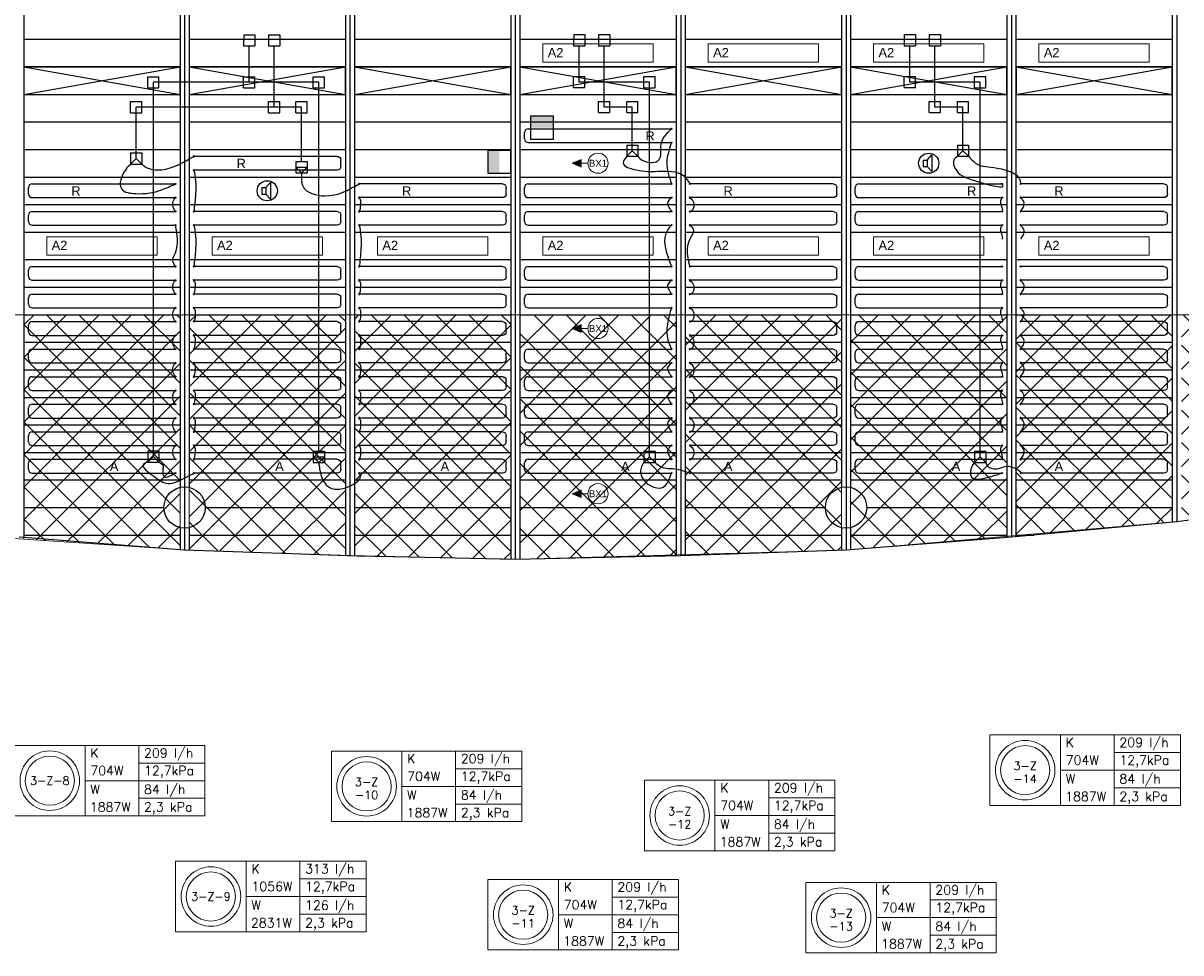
# Model space of a CAD drawing. Extents: x 7383 to 741080, y -570072 to -203000.
# Tile 9 of 32: x 526017 to 538618, y -306649 to -296523. Entities that reach past the tile are written whole.
import ezdxf
from ezdxf.enums import TextEntityAlignment as Align

# ---------------------------------------------------------------- set-up
doc = ezdxf.new("R2010")
doc.units = 0
doc.header["$LTSCALE"] = 25
doc.layers.get('0').update_dxf_attribs({"linetype": 'CONTINUOUS'})
for name, color, linetype in [('000Vermogens2', 7, 'CONTINUOUS'), ('0010CL', 2, 'CONTINUOUS'), ('KP-bandraster', 5, 'CONTINUOUS'), ('KP-koppelingen', 6, 'CONTINUOUS'), ('KP-leidingen(aanvoer)', 5, 'CONTINUOUS'), ('KP-leidingen(retour)', 1, 'CONTINUOUS'), ('KP-Lucht aanvoer', 6, 'CONTINUOUS'), ('KP-Melders', 3, 'CONTINUOUS'), ('KP-Oppervlak', 3, 'CONTINUOUS'), ('KP-panelen', 1, 'CONTINUOUS'), ('KP-registers', 4, 'CONTINUOUS'), ('KP-slangen', 7, 'CONTINUOUS'), ('KP-tekst', 7, 'CONTINUOUS'), ('Thermostaat', 160, 'CONTINUOUS')]:
    doc.layers.add(name, color=color, linetype=linetype)
doc.layers.add('KP-Aluminium', color=8, linetype='CONTINUOUS', lineweight=18)
doc.layers.add('KP-Verlichting', color=2, linetype='CONTINUOUS', lineweight=18)
doc.styles.add('arial', font='ARIAL.TTF')
doc.styles.add('BURO-018', font='ISO96.shx', dxfattribs={"height": 90})
doc.styles.add('VERWOL-1', font='ROMANS.SHX')

# ---------------------------------------------------------------- blocks, each defined once
blk = doc.blocks.new('A$C34BA78FE')
at = {"layer": 'KP-Aluminium', "linetype": 'Continuous'}
h = blk.add_hatch(dxfattribs=at)
h.set_pattern_fill('ANSI37', color=256, scale=2000)
h.set_pattern_definition([(45, (-195930.18, 268705.72), (-176.7767, 176.7767), []), (135, (-195930.18, 268705.72), (-176.7767, -176.7767), [])])
h.paths.add_polyline_path([(21550, -9600), (19850, -9600), (19850, -12045), (21550, -12158)])
h.paths.add_polyline_path([(23350, -9600), (21650, -9600), (21650, -12165), (23350, -12225)])
h.paths.add_polyline_path([(25150, -9600), (23450, -9600), (23450, -12228), (23474, -12229), (25150, -12262)])
h.paths.add_polyline_path([(26950, -9600), (25250, -9600), (25250, -12264), (26950, -12216)])
h.paths.add_polyline_path([(27050, -12213), (28750, -12165), (28750, -9600), (27050, -9600)])
h.paths.add_polyline_path([(28850, -12159), (30550, -12013), (30550, -9600), (28850, -9600)])
h.paths.add_polyline_path([(32350, -9600), (30650, -9600), (30650, -12004), (32350, -11858)])
h.paths.add_polyline_path([(34150, -9600), (32450, -9600), (32450, -11850), (34150, -11607)])
h.paths.add_polyline_path([(35950, -9600), (34250, -9600), (34250, -11592), (35950, -11349), (35950, -11349)])
h.paths.add_polyline_path([(37721, -11008), (37750, -11001), (37750, -9600), (36050, -9600), (36050, -11330)])
h.paths.add_polyline_path([(37850, -9600), (37850, -10980), (39550, -10625), (39550, -9600)])
h.paths.add_polyline_path([(41350, -10168), (41350, -9600), (39650, -9600), (39650, -10602)])
h.paths.add_polyline_path([(43151, -9671), (43151, -9600), (41451, -9600), (41451, -10142)])
h.paths.add_polyline_path([(19750, -9600), (18050, -9600), (18050, -11861), (19741, -12037), (19750, -12038)])
h.paths.add_polyline_path([(17950, -9600), (16250, -9600), (16250, -11619), (17929, -11848), (17950, -11851)])
h.paths.add_polyline_path([(16150, -9600), (14450, -9600), (14450, -11349), (16150, -11605), (16150, -11605)])
h.paths.add_polyline_path([(12650, -9600), (12650, -11007), (14350, -11330), (14350, -9600)])
h.paths.add_polyline_path([(12550, -9600), (10850, -9600), (10850, -10633), (11244, -10733), (12524, -10983), (12550, -10988)])
h.paths.add_polyline_path([(10750, -9600), (9050, -9600), (9050, -10180), (9078, -10188), (10750, -10608)])
h.paths.add_polyline_path([(6991, -9600), (8950, -10152), (8950, -9600)])
for p, q in [((6991, -9600), (43409, -9600)), ((19850, -9600), (19850, -12045)), ((21550, -9600), (21550, -12158)), ((21650, -9600), (21650, -12165)), ((23350, -9600), (23350, -12225)), ((23450, -9600), (23450, -12228)), ((25150, -9600), (25150, -12262)), ((25250, -9600), (25250, -12264)), ((26950, -9600), (26950, -12216)), ((27050, -9600), (27050, -12213)), ((28750, -9600), (28750, -12165)), ((28850, -9600), (28850, -12159)), ((30550, -9600), (30550, -12013)), ((30650, -9600), (30650, -12004)), ((32350, -9600), (32350, -11858)), ((32450, -11850), (28800, -12163)), ((21650, -12165), (19741, -12037)), ((23474, -12229), (21650, -12165)), ((28800, -12163), (25250, -12264)), ((25250, -12264), (23474, -12229))]:
    blk.add_line(p, q, dxfattribs=at)
blk = doc.blocks.new('Register A')
at = {"layer": 'KP-registers', "linetype": 'Continuous'}
for p, q in [((50, 115), (50, 185)), ((90, 225), (1644, 225)), ((90, 75), (1644, 75))]:
    blk.add_line(p, q, dxfattribs=at)
for centre in [(1650, 225), (1650, 75)]:
    blk.add_circle(centre, 6, dxfattribs=at)
for centre, start, end in [((90, 185), 90, 180), ((90, 115), 180, 270)]:
    blk.add_arc(centre, 40, start, end, dxfattribs=at)
blk = doc.blocks.new('SW30485012')
at = {"color": 0, "linetype": 'Continuous'}
for p, q in [((-2.5, 2.5), (-2.5, -2.5)), ((2.5, 2.5), (-2.5, 2.5)), ((2.5, -2.5), (2.5, 2.5)), ((-2.5, -2.5), (2.5, -2.5))]:
    blk.add_line(p, q, dxfattribs=at)
blk.add_solid([(-2.5, 0), (2.5, 0), (-2.5, -2.5), (2.5, -2.5)], dxfattribs=at)
at = {"color": 0, "linetype": 'Continuous', "style": 'BURO-018', "flags": 1}
blk.add_attdef('W_ID', (0, 0), '', height=1.8, dxfattribs=at)

msp = doc.modelspace()

# ---------------------------------------------------------------- hatches: boundary and pattern name
at = {"layer": 'KP-Verlichting', "linetype": 'Continuous'}
h = msp.add_hatch(color=256, dxfattribs=at)
h.paths.add_polyline_path([(531992, -298048.8), (532089.8, -298048.8), (532089.8, -298006.7)])
h.paths.add_polyline_path([(531992, -298048.8), (532089.8, -298090.8), (532089.8, -298048.8)])
h = msp.add_hatch(color=256, dxfattribs=at)
h.paths.add_polyline_path([(531992, -299848.8), (532089.8, -299848.8), (532089.8, -299806.7)])
h.paths.add_polyline_path([(531992, -299848.8), (532089.8, -299890.8), (532089.8, -299848.8)])
h = msp.add_hatch(color=256, dxfattribs=at)
h.paths.add_polyline_path([(531992.2, -301648.8), (532090, -301648.8), (532090, -301606.7)])
h.paths.add_polyline_path([(531992.2, -301648.8), (532090, -301690.8), (532090, -301648.8)])

# ---------------------------------------------------------------- linework, layer by layer
at = {"layer": '000Vermogens2', "linetype": 'Continuous', "lineweight": 0}
for p, q in [((536539.9, -304275.8), (536539.9, -305043.6)), ((536539.9, -304275.8), (538612.8, -304275.8)), ((537307.8, -304275.8), (537307.8, -305043.6)), ((537893.1, -304659.7), (537893.1, -304275.8)), ((538612.8, -304275.8), (538612.8, -305043.6)), ((525922.9, -304390.1), (527995.8, -304390.1)), ((526690.8, -304390.1), (526690.8, -305157.9)), ((527276, -304774), (527276, -304390.1)), ((527995.8, -304390.1), (527995.8, -305157.9)), ((529371.3, -304452.2), (529371.3, -305220.1)), ((529371.3, -304452.2), (531444.2, -304452.2)), ((530139.2, -304452.2), (530139.2, -305220.1)), ((530724.5, -304836.2), (530724.5, -304452.2)), ((531444.2, -304452.2), (531444.2, -305220.1)), ((527276, -304582), (527995.8, -304582)), ((537893.1, -304467.7), (538612.8, -304467.7)), ((530724.5, -304644.2), (531444.2, -304644.2)), ((537307.8, -304659.7), (538612.8, -304659.7)), ((537893.1, -304659.7), (537893.1, -305043.6)), ((526690.8, -304774), (527995.8, -304774)), ((527276, -304774), (527276, -305157.9)), ((530139.2, -304836.2), (531444.2, -304836.2)), ((530724.5, -304836.2), (530724.5, -305220.1)), ((532779.1, -304769.9), (532779.1, -305537.7)), ((532779.1, -304769.9), (534852, -304769.9)), ((533547, -304769.9), (533547, -305537.7)), ((534132.2, -305153.8), (534132.2, -304769.9)), ((534852, -304769.9), (534852, -305537.7)), ((534132.2, -304961.8), (534852, -304961.8)), ((537893.1, -304851.6), (538612.8, -304851.6)), ((527276, -304966), (527995.8, -304966)), ((530724.5, -305028.1), (531444.2, -305028.1)), ((536539.9, -305043.6), (538612.8, -305043.6)), ((525922.9, -305157.9), (527995.8, -305157.9)), ((533547, -305153.8), (534852, -305153.8)), ((534132.2, -305153.8), (534132.2, -305537.7)), ((529371.3, -305220.1), (531444.2, -305220.1)), ((534132.2, -305345.8), (534852, -305345.8)), ((532779.1, -305537.7), (534852, -305537.7)), ((527676.3, -305652.3), (527676.3, -306420.1)), ((527676.3, -305652.3), (529749.2, -305652.3)), ((528444.2, -305652.3), (528444.2, -306420.1)), ((529029.4, -306036.2), (529029.4, -305652.3)), ((529749.2, -305652.3), (529749.2, -306420.1)), ((529029.4, -305844.2), (529749.2, -305844.2)), ((531076, -305850.1), (531076, -306617.9)), ((531076, -305850.1), (533148.8, -305850.1)), ((531843.8, -305850.1), (531843.8, -306617.9)), ((532429.1, -306234), (532429.1, -305850.1)), ((533148.8, -305850.1), (533148.8, -306617.9)), ((534536.8, -305881.6), (534536.8, -306649.4)), ((534536.8, -305881.6), (536609.7, -305881.6)), ((535304.6, -305881.6), (535304.6, -306649.4)), ((535889.9, -306265.5), (535889.9, -305881.6)), ((536609.7, -305881.6), (536609.7, -306649.4)), ((528444.2, -306036.2), (529749.2, -306036.2)), ((529029.4, -306036.2), (529029.4, -306420.1)), ((532429.1, -306042.1), (533148.8, -306042.1)), ((535889.9, -306073.5), (536609.7, -306073.5)), ((529029.4, -306228.2), (529749.2, -306228.2)), ((531843.8, -306234), (533148.8, -306234)), ((532429.1, -306234), (532429.1, -306617.9)), ((535304.6, -306265.5), (536609.7, -306265.5)), ((535889.9, -306265.5), (535889.9, -306649.4)), ((527676.3, -306420.1), (529749.2, -306420.1)), ((532429.1, -306426), (533148.8, -306426)), ((535889.9, -306457.4), (536609.7, -306457.4)), ((531076, -306617.9), (533148.8, -306617.9)), ((534536.8, -306649.4), (536609.7, -306649.4))]:
    msp.add_line(p, q, dxfattribs=at)
for centre, radius in [((526306.8, -304774), 324.2), ((536923.9, -304659.7), 324.2), ((536923.9, -304659.7), 267.6), ((526306.8, -304774), 267.6), ((529755.3, -304836.2), 324.2), ((529755.3, -304836.2), 267.6), ((533163, -305153.8), 324.2), ((533163, -305153.8), 267.6), ((528060.2, -306036.2), 324.2), ((528060.2, -306036.2), 267.6), ((531459.9, -306234), 324.2), ((531459.9, -306234), 267.6), ((534920.7, -306265.5), 324.2), ((534920.7, -306265.5), 267.6)]:
    msp.add_circle(centre, radius, dxfattribs=at)
at = {"layer": '0010CL', "linetype": 'Continuous'}
for p, q in [((527773.9, -289648.8), (527773.9, -302261.9)), ((529573.9, -289648.8), (529573.9, -302325.2)), ((531373.9, -289648.8), (531373.9, -302364)), ((533173.9, -289648.8), (533173.9, -302325.2)), ((536773.9, -289648.8), (536773.9, -302121.2)), ((534973.9, -293248.8), (534973.9, -302261.9)), ((538573.9, -293248.8), (538573.9, -301955.3))]:
    msp.add_line(p, q, dxfattribs=at)
at = {"layer": 'KP-bandraster', "linetype": 'Continuous'}
for p, q in [((526023.9, -289648.8), (526023.9, -302125.1)), ((529523.9, -289648.8), (529523.9, -302323.5)), ((529623.9, -289648.8), (529623.9, -302326.3)), ((531323.9, -289648.8), (531323.9, -302362.9)), ((531423.9, -289648.8), (531423.9, -302362.8)), ((533123.9, -289648.8), (533123.9, -302326.3)), ((533223.9, -289648.8), (533223.9, -302323.5)), ((536723.9, -289648.8), (536723.9, -302125.1)), ((536823.9, -289648.8), (536823.9, -302116.6)), ((538523.9, -293348.8), (538523.9, -301959.9)), ((527723.9, -295118.1), (527723.9, -301579.4)), ((527823.9, -295118.1), (527823.9, -301579.4)), ((534923.9, -295118.1), (534923.9, -301579.4)), ((535023.9, -295118.1), (535023.9, -301579.4)), ((527723.9, -302018.1), (527723.9, -302258)), ((527823.9, -302018.1), (527823.9, -302263.6)), ((534923.9, -302018.1), (534923.9, -302263.7)), ((535023.9, -302018.1), (535023.9, -302258))]:
    msp.add_line(p, q, dxfattribs=at)
for centre in [(527773.9, -301798.8), (534973.9, -301798.8)]:
    msp.add_circle(centre, 225, dxfattribs=at)
at = {"layer": 'KP-koppelingen', "linetype": 'Continuous'}
for p, q in [((532009.1, -296647.2), (532009, -296768.8)), ((532009.1, -296647.2), (532130.7, -296647.2)), ((532130.7, -296647.2), (532130.7, -296768.8)), ((532280.8, -296647.2), (532402.5, -296647.2)), ((532280.8, -296647.2), (532280.8, -296768.8)), ((532402.5, -296647.2), (532402.4, -296768.8)), ((535608.3, -296647.2), (535729.9, -296647.2)), ((535608.3, -296647.2), (535608.3, -296768.8)), ((535729.9, -296647.2), (535729.9, -296768.8)), ((535880.1, -296647.2), (536001.7, -296647.2)), ((535880.1, -296647.2), (535880.1, -296768.8)), ((536001.7, -296647.2), (536001.7, -296768.8)), ((528416.9, -296649.2), (528416.8, -296770.8)), ((528416.8, -296770.8), (528538.5, -296770.9)), ((528416.9, -296649.2), (528538.5, -296649.2)), ((528538.5, -296649.2), (528538.5, -296770.9)), ((528688.6, -296649.2), (528810.3, -296649.2)), ((528688.6, -296649.2), (528688.6, -296770.9)), ((528688.6, -296770.9), (528810.2, -296770.9)), ((528810.3, -296649.2), (528810.2, -296770.9)), ((532009, -296768.8), (532130.7, -296768.8)), ((532280.8, -296768.8), (532402.4, -296768.8)), ((535608.3, -296768.8), (535729.9, -296768.8)), ((535880.1, -296768.8), (536001.7, -296768.8)), ((527373.4, -297227.7), (527373.4, -297106)), ((527373.4, -297106), (527495, -297106)), ((527495, -297227.7), (527495, -297106)), ((528416.8, -297227.8), (528416.8, -297106.1)), ((528416.8, -297106.1), (528538.4, -297106.1)), ((528538.4, -297227.8), (528538.4, -297106.1)), ((529173.4, -297227.8), (529173.4, -297106.2)), ((529173.4, -297106.2), (529295, -297106.2)), ((529295, -297227.9), (529295, -297106.2)), ((532009, -297225.7), (532009, -297104.1)), ((532009, -297104.1), (532130.6, -297104.1)), ((532130.6, -297225.7), (532130.6, -297104.1)), ((532773.4, -297225.8), (532773.4, -297104.2)), ((532773.4, -297104.2), (532895, -297104.2)), ((532895, -297225.8), (532895, -297104.2)), ((535608.2, -297225.7), (535608.2, -297104.1)), ((535608.2, -297104.1), (535729.9, -297104.1)), ((535729.9, -297225.7), (535729.9, -297104.1)), ((536373.4, -297225.8), (536373.4, -297104.2)), ((536373.4, -297104.2), (536495, -297104.2)), ((536495, -297225.8), (536495, -297104.2)), ((527373.4, -297227.7), (527495, -297227.7)), ((528416.8, -297227.8), (528538.4, -297227.8)), ((529173.4, -297227.8), (529295, -297227.9)), ((532009, -297225.7), (532130.6, -297225.7)), ((532773.4, -297225.8), (532895, -297225.8)), ((535608.2, -297225.7), (535729.9, -297225.7)), ((536373.4, -297225.8), (536495, -297225.8)), ((527186.2, -297499.4), (527186.2, -297377.8)), ((527186.2, -297377.8), (527307.8, -297377.8)), ((527307.8, -297499.4), (527307.8, -297377.8)), ((528688.5, -297499.6), (528688.5, -297377.9)), ((528688.5, -297377.9), (528810.2, -297377.9)), ((528810.2, -297499.6), (528810.2, -297377.9)), ((528986.2, -297499.6), (528986.2, -297378)), ((528986.2, -297378), (529107.8, -297378)), ((529107.8, -297499.6), (529107.8, -297378)), ((532280.7, -297497.5), (532280.7, -297375.9)), ((532280.7, -297375.9), (532402.4, -297375.9)), ((532402.4, -297497.5), (532402.4, -297375.9)), ((532586.2, -297497.6), (532586.2, -297375.9)), ((532586.2, -297375.9), (532707.8, -297375.9)), ((532707.8, -297497.6), (532707.8, -297375.9)), ((535880, -297497.5), (535880, -297375.9)), ((535880, -297375.9), (536001.6, -297375.9)), ((536001.6, -297497.5), (536001.6, -297375.9)), ((536186.2, -297497.6), (536186.2, -297375.9)), ((536186.2, -297375.9), (536307.8, -297375.9)), ((536307.8, -297497.6), (536307.8, -297375.9)), ((527186.2, -297499.4), (527307.8, -297499.4)), ((528688.5, -297499.6), (528810.2, -297499.6)), ((528986.2, -297499.6), (529107.8, -297499.6)), ((532280.7, -297497.5), (532402.4, -297497.5)), ((532586.2, -297497.6), (532707.8, -297497.6)), ((535880, -297497.5), (536001.6, -297497.5)), ((536186.2, -297497.6), (536307.8, -297497.6)), ((532586.2, -297851.1), (532586.1, -297972.7)), ((532586.2, -297851.1), (532707.8, -297851.2)), ((532647, -297912), (532647, -297851.1)), ((532707.8, -297851.2), (532707.8, -297972.8)), ((536186.2, -297851.1), (536186.1, -297972.7)), ((536186.2, -297851.1), (536307.8, -297851.2)), ((536247, -297912), (536247, -297851.1)), ((536307.8, -297851.2), (536307.8, -297972.8)), ((527186.2, -297937.2), (527186.1, -298058.8)), ((527247, -297998.1), (527186.1, -298058.8)), ((527186.2, -297937.2), (527307.8, -297937.3)), ((527247, -297998.1), (527247, -297937.2)), ((527307.8, -298058.9), (527247, -297998.1)), ((527307.8, -297937.3), (527307.8, -298058.9)), ((528986.2, -298031.5), (528986.1, -298153.2)), ((528986.2, -298031.5), (529107.8, -298031.6)), ((529107.8, -298031.6), (529107.8, -298153.2)), ((532647, -297912), (532586.1, -297972.7)), ((532586.1, -297972.7), (532707.8, -297972.8)), ((532707.8, -297972.8), (532647, -297912)), ((536247, -297912), (536186.1, -297972.7)), ((536186.1, -297972.7), (536307.8, -297972.8)), ((536307.8, -297972.8), (536247, -297912)), ((527186.1, -298058.8), (527307.8, -298058.9)), ((528986.1, -298092.3), (529107.8, -298092.4)), ((529046.9, -298153.2), (528986.1, -298092.3)), ((528986.1, -298153.2), (529107.8, -298153.2)), ((529107.8, -298092.4), (529046.9, -298153.2)), ((527373.4, -301181.4), (527373.3, -301303.1)), ((527373.4, -301181.4), (527495, -301181.5)), ((527434.2, -301242.3), (527434.2, -301181.5)), ((527495, -301181.5), (527495, -301303.1)), ((527434.2, -301242.3), (527373.3, -301303.1)), ((527373.3, -301303.1), (527495, -301303.1)), ((527495, -301303.1), (527434.2, -301242.3)), ((529173.4, -301185.4), (529173.3, -301307)), ((529173.3, -301246.2), (529295, -301246.3)), ((529234.1, -301307.1), (529173.3, -301246.2)), ((529173.3, -301307), (529295, -301307.1)), ((529173.4, -301185.4), (529295, -301185.5)), ((529295, -301246.3), (529234.1, -301307.1)), ((529295, -301185.5), (529295, -301307.1)), ((532773.4, -301185.4), (532773.3, -301307)), ((532834.2, -301246.3), (532773.3, -301307)), ((532773.3, -301307), (532895, -301307.1)), ((532773.4, -301185.4), (532895, -301185.5)), ((532834.2, -301246.3), (532834.2, -301185.4)), ((532895, -301307.1), (532834.2, -301246.3)), ((532895, -301185.5), (532895, -301307.1)), ((536373.4, -301185.4), (536373.3, -301307)), ((536434.2, -301246.3), (536373.3, -301307)), ((536373.3, -301307), (536495, -301307.1)), ((536373.4, -301185.4), (536495, -301185.5)), ((536434.2, -301246.3), (536434.2, -301185.4)), ((536495, -301307.1), (536434.2, -301246.3)), ((536495, -301185.5), (536495, -301307.1))]:
    msp.add_line(p, q, dxfattribs=at)
at = {"layer": 'KP-leidingen(aanvoer)', "linetype": 'Continuous'}
for p, q in [((528477.6, -297167), (528477.7, -296770.9)), ((532069.8, -297167), (532069.9, -296768.8)), ((535669.1, -297164.9), (535669.1, -296768.8)), ((527434.2, -301181.5), (527434.2, -297166.9)), ((529234.2, -297167), (527434.2, -297166.9)), ((529234.2, -301185.4), (529234.2, -297167)), ((532834.2, -297167), (532069.8, -297167)), ((532834.2, -301185.4), (532834.2, -297167)), ((536434.2, -297167), (535669.8, -297167)), ((536434.2, -301185.4), (536434.2, -297167))]:
    msp.add_line(p, q, dxfattribs=at)
at = {"layer": 'KP-leidingen(retour)', "linetype": 'Continuous'}
for p, q in [((528749.3, -297438.8), (528749.4, -296770.9)), ((532341.5, -297438.8), (532341.6, -296768.8)), ((535940.8, -297436.7), (535940.9, -296768.8)), ((529047, -297438.8), (527247, -297438.6)), ((527247, -297937.2), (527247, -297438.6)), ((529047, -298031.5), (529047, -297438.8)), ((532647, -297438.8), (532341.5, -297438.8)), ((532647, -297851.1), (532647, -297438.8)), ((536247, -297438.8), (535941.5, -297438.8)), ((536247, -297851.1), (536247, -297438.8))]:
    msp.add_line(p, q, dxfattribs=at)
at = {"layer": 'KP-Lucht aanvoer', "linetype": 'Continuous'}
for p, q in [((527723.9, -296998.8), (526023.9, -296998.8)), ((526023.9, -296998.8), (527723.9, -297298.8)), ((526023.9, -297298.8), (527723.9, -296998.8)), ((526024, -296998.8), (526024, -297298.8)), ((527723.9, -297298.8), (527723.9, -296998.8)), ((529523.9, -296998.8), (527823.9, -296998.8)), ((527823.9, -296998.8), (529523.9, -297298.8)), ((527823.9, -297298.8), (529523.9, -296998.8)), ((527824, -296998.8), (527824, -297298.8)), ((529523.9, -297298.8), (529523.9, -296998.8)), ((531323.9, -296998.8), (529623.9, -296998.8)), ((529623.9, -296998.8), (531323.9, -297298.8)), ((529623.9, -297298.8), (531323.9, -296998.8)), ((529624, -296998.8), (529624, -297298.8)), ((531323.9, -297298.8), (531323.9, -296998.8)), ((533123.9, -296998.8), (531423.9, -296998.8)), ((531423.9, -296998.8), (533123.9, -297298.8)), ((531423.9, -297298.8), (533123.9, -296998.8)), ((531424, -296998.8), (531424, -297298.8)), ((533123.9, -297298.8), (533123.9, -296998.8)), ((534923.9, -296998.8), (533223.9, -296998.8)), ((533223.9, -296998.8), (534923.9, -297298.8)), ((533223.9, -297298.8), (534923.9, -296998.8)), ((533224, -296998.8), (533224, -297298.8)), ((534923.9, -297298.8), (534923.9, -296998.8)), ((536723.9, -296998.8), (535023.9, -296998.8)), ((535023.9, -296998.8), (536723.9, -297298.8)), ((535023.9, -297298.8), (536723.9, -296998.8)), ((535024, -296998.8), (535024, -297298.8)), ((536723.9, -297298.8), (536723.9, -296998.8)), ((538523.9, -296998.8), (536823.9, -296998.8)), ((536823.9, -296998.8), (538523.9, -297298.8)), ((536823.9, -297298.8), (538523.9, -296998.8)), ((536824, -296998.8), (536824, -297298.8)), ((538523.9, -297298.8), (538523.9, -296998.8)), ((526024, -297298.8), (527723.9, -297298.8)), ((527824, -297298.8), (529523.9, -297298.8)), ((529624, -297298.8), (531323.9, -297298.8)), ((531424, -297298.8), (533123.9, -297298.8)), ((533224, -297298.8), (534923.9, -297298.8)), ((535024, -297298.8), (536723.9, -297298.8)), ((536824, -297298.8), (538523.9, -297298.8))]:
    msp.add_line(p, q, dxfattribs=at)
at = {"layer": 'KP-Melders', "linetype": 'Continuous'}
for p, q in [((535814, -298014.3), (535857.1, -298014.3)), ((535814, -298014.3), (535814, -298084.3)), ((535857.1, -298014.3), (535909.1, -297959)), ((535857.1, -298014.3), (535857.1, -298084.3)), ((535909.1, -297959), (535909.1, -298139.7)), ((535814, -298084.3), (535857.1, -298084.3)), ((535814, -298084.3), (535857.1, -298084.3)), ((535857.1, -298084.3), (535909.1, -298139.7)), ((528657.1, -298314.3), (528709.1, -298259)), ((528709.1, -298259), (528709.1, -298439.7)), ((528614, -298314.3), (528657.1, -298314.3)), ((528614, -298314.3), (528614, -298384.3)), ((528614, -298384.3), (528657.1, -298384.3)), ((528614, -298384.3), (528657.1, -298384.3)), ((528657.1, -298314.3), (528657.1, -298384.3)), ((528657.1, -298384.3), (528709.1, -298439.7))]:
    msp.add_line(p, q, dxfattribs=at)
for centre in [(535873.9, -298048.8), (528673.9, -298348.8)]:
    msp.add_circle(centre, 110, dxfattribs=at)
at = {"layer": 'KP-Oppervlak', "linetype": 'Continuous'}
for p, q in [((540373.9, -301711.1), (538573.9, -301955.3)), ((538573.9, -301955.3), (536773.9, -302121.2)), ((527773.9, -302261.9), (525973.9, -302121.2)), ((536773.9, -302121.2), (534973.9, -302261.9)), ((529573.9, -302325.2), (527773.9, -302261.9)), ((534973.9, -302261.9), (533174.2, -302325.2)), ((531371.4, -302364), (529573.9, -302325.2)), ((533174.2, -302325.2), (531371.4, -302364))]:
    msp.add_line(p, q, dxfattribs=at)
at = {"layer": 'KP-panelen', "linetype": 'Continuous'}
for p, q in [((526023.9, -296698.8), (527723.9, -296698.8)), ((527823.9, -296698.8), (529523.9, -296698.8)), ((529623.9, -296698.8), (531323.9, -296698.8)), ((531423.9, -296698.8), (533123.9, -296698.8)), ((533223.9, -296698.8), (534923.9, -296698.8)), ((535023.9, -296698.8), (536723.9, -296698.8)), ((536823.9, -296698.8), (538523.9, -296698.8)), ((526023.9, -296998.8), (527723.9, -296998.8)), ((527823.9, -296998.8), (529523.9, -296998.8)), ((529623.9, -296998.8), (531323.9, -296998.8)), ((531423.9, -296998.8), (533123.9, -296998.8)), ((533223.9, -296998.8), (534923.9, -296998.8)), ((535023.9, -296998.8), (536723.9, -296998.8)), ((536823.9, -296998.8), (538523.9, -296998.8)), ((526023.9, -297298.8), (527723.9, -297298.8)), ((527823.9, -297298.8), (529523.9, -297298.8)), ((529623.9, -297298.8), (531323.9, -297298.8)), ((531423.9, -297298.8), (533123.9, -297298.8)), ((533223.9, -297298.8), (534923.9, -297298.8)), ((535023.9, -297298.8), (536723.9, -297298.8)), ((536823.9, -297298.8), (538523.9, -297298.8)), ((526023.9, -297598.8), (527723.9, -297598.8)), ((527823.9, -297598.8), (529523.9, -297598.8)), ((529623.9, -297598.8), (531323.9, -297598.8)), ((531423.9, -297598.8), (533123.9, -297598.8)), ((533223.9, -297598.8), (534923.9, -297598.8)), ((535023.9, -297598.8), (536723.9, -297598.8)), ((536823.9, -297598.8), (538523.9, -297598.8)), ((526023.9, -297898.8), (527723.9, -297898.8)), ((527823.9, -297898.8), (529523.9, -297898.8)), ((529623.9, -297898.8), (531323.9, -297898.8)), ((531423.9, -297898.8), (533123.9, -297898.8)), ((533223.9, -297898.8), (534923.9, -297898.8)), ((535023.9, -297898.8), (536723.9, -297898.8)), ((536823.9, -297898.8), (538523.9, -297898.8)), ((526023.9, -298198.8), (527723.9, -298198.8)), ((526023.9, -298198.8), (527723.9, -298198.8)), ((527823.9, -298198.8), (529523.9, -298198.8)), ((527823.9, -298198.8), (529523.9, -298198.8)), ((529623.9, -298198.8), (531323.9, -298198.8)), ((529623.9, -298198.8), (531323.9, -298198.8)), ((531423.9, -298198.8), (533123.9, -298198.8)), ((531423.9, -298198.8), (533123.9, -298198.8)), ((533223.9, -298198.8), (534923.9, -298198.8)), ((533223.9, -298198.8), (534923.9, -298198.8)), ((535023.9, -298198.8), (536723.9, -298198.8)), ((535023.9, -298198.8), (536723.9, -298198.8)), ((536823.9, -298198.8), (538523.9, -298198.8)), ((536823.9, -298198.8), (538523.9, -298198.8)), ((526023.9, -298498.8), (527723.9, -298498.8)), ((526023.9, -298498.8), (527723.9, -298498.8)), ((527823.9, -298498.8), (529523.9, -298498.8)), ((527823.9, -298498.8), (529523.9, -298498.8)), ((529623.9, -298498.8), (531323.9, -298498.8)), ((529623.9, -298498.8), (531323.9, -298498.8)), ((531423.9, -298498.8), (533123.9, -298498.8)), ((531423.9, -298498.8), (533123.9, -298498.8)), ((533223.9, -298498.8), (534923.9, -298498.8)), ((533223.9, -298498.8), (534923.9, -298498.8)), ((535023.9, -298498.8), (536723.9, -298498.8)), ((535023.9, -298498.8), (536723.9, -298498.8)), ((536823.9, -298498.8), (538523.9, -298498.8)), ((536823.9, -298498.8), (538523.9, -298498.8)), ((526023.9, -298798.8), (527723.9, -298798.8)), ((527823.9, -298798.8), (529523.9, -298798.8)), ((529623.9, -298798.8), (531323.9, -298798.8)), ((531423.9, -298798.8), (533123.9, -298798.8)), ((533223.9, -298798.8), (534923.9, -298798.8)), ((535023.9, -298798.8), (536723.9, -298798.8)), ((536823.9, -298798.8), (538523.9, -298798.8)), ((526023.9, -299098.8), (527723.9, -299098.8)), ((527823.9, -299098.8), (529523.9, -299098.8)), ((529623.9, -299098.8), (531323.9, -299098.8)), ((531423.9, -299098.8), (533123.9, -299098.8)), ((533223.9, -299098.8), (534923.9, -299098.8)), ((535023.9, -299098.8), (536723.9, -299098.8)), ((536823.9, -299098.8), (538523.9, -299098.8)), ((526023.9, -299398.8), (527723.9, -299398.8)), ((527823.9, -299398.8), (529523.9, -299398.8)), ((529623.9, -299398.8), (531323.9, -299398.8)), ((531423.9, -299398.8), (533123.9, -299398.8)), ((533223.9, -299398.8), (534923.9, -299398.8)), ((535023.9, -299398.8), (536723.9, -299398.8)), ((536823.9, -299398.8), (538523.9, -299398.8)), ((526023.9, -299698.8), (527723.9, -299698.8)), ((527823.9, -299698.8), (529523.9, -299698.8)), ((529623.9, -299698.8), (531323.9, -299698.8)), ((531423.9, -299698.8), (533123.9, -299698.8)), ((533223.9, -299698.8), (534923.9, -299698.8)), ((535023.9, -299698.8), (536723.9, -299698.8)), ((536823.9, -299698.8), (538523.9, -299698.8)), ((526023.9, -299998.8), (527723.9, -299998.8)), ((527823.9, -299998.8), (529523.9, -299998.8)), ((529623.9, -299998.8), (531323.9, -299998.8)), ((531423.9, -299998.8), (533123.9, -299998.8)), ((533223.9, -299998.8), (534923.9, -299998.8)), ((535023.9, -299998.8), (536723.9, -299998.8)), ((536823.9, -299998.8), (538523.9, -299998.8)), ((526023.9, -300298.8), (527723.9, -300298.8)), ((527823.9, -300298.8), (529523.9, -300298.8)), ((529623.9, -300298.8), (531323.9, -300298.8)), ((531423.9, -300298.8), (533123.9, -300298.8)), ((533223.9, -300298.8), (534923.9, -300298.8)), ((535023.9, -300298.8), (536723.9, -300298.8)), ((536823.9, -300298.8), (538523.9, -300298.8)), ((526023.9, -300598.8), (527723.9, -300598.8)), ((527823.9, -300598.8), (529523.9, -300598.8)), ((529623.9, -300598.8), (531323.9, -300598.8)), ((531423.9, -300598.8), (533123.9, -300598.8)), ((533223.9, -300598.8), (534923.9, -300598.8)), ((535023.9, -300598.8), (536723.9, -300598.8)), ((536823.9, -300598.8), (538523.9, -300598.8)), ((526023.9, -300898.8), (527723.9, -300898.8)), ((527823.9, -300898.8), (529523.9, -300898.8)), ((529623.9, -300898.8), (531323.9, -300898.8)), ((531423.9, -300898.8), (533123.9, -300898.8)), ((533223.9, -300898.8), (534923.9, -300898.8)), ((535023.9, -300898.8), (536723.9, -300898.8)), ((536823.9, -300898.8), (538523.9, -300898.8)), ((526023.9, -301198.8), (527723.9, -301198.8)), ((527823.9, -301198.8), (529523.9, -301198.8)), ((529623.9, -301198.8), (531323.9, -301198.8)), ((531423.9, -301198.8), (533123.9, -301198.8)), ((533223.9, -301198.8), (534923.9, -301198.8)), ((535023.9, -301198.8), (536723.9, -301198.8)), ((536823.9, -301198.8), (538523.9, -301198.8)), ((526023.9, -301498.8), (527723.9, -301498.8)), ((527823.9, -301498.8), (529523.9, -301498.8)), ((529623.9, -301498.8), (531323.9, -301498.8)), ((531423.9, -301498.8), (533123.9, -301498.8)), ((533223.9, -301498.8), (534923.9, -301498.8)), ((535023.9, -301498.8), (536723.9, -301498.8)), ((536823.9, -301498.8), (538523.9, -301498.8)), ((526023.9, -301798.8), (527548.9, -301798.8)), ((527998.9, -301798.8), (529523.9, -301798.8)), ((529623.9, -301798.8), (531323.9, -301798.8)), ((531423.9, -301798.8), (533123.9, -301798.8)), ((533223.9, -301798.8), (534748.9, -301798.8)), ((535198.9, -301798.8), (536723.9, -301798.8)), ((536823.9, -301798.8), (538523.9, -301798.8)), ((526023.9, -302098.8), (527723.9, -302098.8)), ((527823.9, -302098.8), (529523.9, -302098.8)), ((529623.9, -302098.8), (531323.9, -302098.8)), ((531423.9, -302098.8), (533123.9, -302098.8)), ((533223.9, -302098.8), (534923.9, -302098.8)), ((535023.9, -302098.8), (536723.9, -302098.8)), ((536823.9, -302098.8), (537017.2, -302098.8))]:
    msp.add_line(p, q, dxfattribs=at)
at = {"layer": 'KP-slangen', "linetype": 'Continuous'}
for points in [[(532707.8, -297972.8), (532756, -298016.5), (532940.3, -298008.8), (532958.3, -297857.8), (533073.9, -297673.8)], [(533073.9, -297823.8), (533022.9, -298037.5), (533073.9, -298273.8)], [(527307.8, -298058.9), (527335.8, -298081.5), (527522.6, -298119.2), (527873.9, -297973.8)], [(532586.1, -297972.7), (532549, -298045.5), (532691.5, -298121.9), (532923.6, -298137), (533204.8, -298184.1), (533273.9, -298273.8)], [(536186.1, -297972.7), (536148, -298012.1), (536162.9, -298106.1), (536373.7, -298237.7), (536673.7, -298273.8), (536673, -298273)], [(536307.8, -297972.8), (536384, -298047.4), (536620.7, -298101.9), (536873.9, -298273.8), (536873.8, -298274.7)], [(527186.1, -298058.8), (527134, -298115.3), (527088.9, -298331.7), (527244.8, -298379.9), (527521.9, -298339.8), (527673.9, -298273.8)], [(527873.9, -298123.8), (527888.1, -298454.7), (527873.9, -298573.8), (527874.1, -298571.6)], [(529046.9, -298153.2), (529062.8, -298302.8), (529301.8, -298404), (529673.9, -298273.8)], [(527673.9, -298573.8), (527645.7, -298510.1), (527673.9, -298423.8), (527674.7, -298423.2)], [(529673.7, -298423.8), (529687.9, -298454.7), (529673.7, -298573.8), (529673.9, -298571.6)], [(533073.9, -298423.8), (533033.5, -298470.7), (533073.9, -298573.8)], [(533273.9, -298423.8), (533313.8, -298472.6), (533273.9, -298573.8), (533271.8, -298573.3)], [(536673.7, -298423.8), (536654.3, -298464.1), (536673.7, -298573.8), (536673.3, -298575)], [(536873.9, -298423.8), (536909.5, -298481.8), (536873.9, -298573.8)], [(527673.9, -299173.8), (527645.7, -299110.1), (527673.9, -299023.8), (527673.9, -298723.8)], [(527873.9, -298723.8), (527888.1, -299054.7), (527873.9, -299173.8), (527874.1, -299171.6)], [(529673.9, -298723.8), (529687.9, -299054.7), (529673.7, -299173.8), (529673.9, -299171.6)], [(533073.9, -298723.8), (533033.5, -298770.7), (533073.9, -299173.8)], [(533273.9, -298723.8), (533313.8, -298772.6), (533273.9, -298873.8), (533273.9, -299173.8)], [(536673.7, -298723.8), (536654.3, -298764.1), (536673.7, -298873.8), (536673.3, -298875)], [(536873.9, -298723.8), (536909.5, -298781.8), (536873.9, -298873.8)], [(527673.9, -299473.8), (527645.7, -299410.1), (527673.9, -299323.8), (527674.7, -299323.2)], [(527873.9, -299323.8), (527888.1, -299354.7), (527873.9, -299473.8), (527874.1, -299471.6)], [(529673.7, -299323.8), (529687.9, -299354.7), (529673.7, -299473.8), (529673.9, -299471.6)], [(533073.9, -299323.8), (533033.5, -299370.7), (533073.9, -299473.8)], [(533273.9, -299323.8), (533313.8, -299372.6), (533273.9, -299473.8), (533271.8, -299473.3)], [(536673.7, -299323.8), (536654.3, -299364.1), (536673.7, -299473.8), (536673.3, -299475)], [(536873.9, -299323.8), (536909.5, -299381.8), (536873.9, -299473.8)], [(527674.1, -299773.8), (527645.9, -299710.1), (527674.1, -299623.8), (527674.9, -299623.2)], [(527874.1, -299623.8), (527888.3, -299654.7), (527874.1, -299773.8), (527874.3, -299771.6)], [(529673.9, -299623.8), (529688.1, -299654.7), (529673.9, -299773.8), (529674.1, -299771.6)], [(533073.9, -299623.8), (533033.5, -299970.7), (533073.9, -300073.8)], [(533274.1, -299623.8), (533314, -299672.6), (533274.1, -299773.8), (533272, -299773.3)], [(536673.7, -299623.8), (536654.3, -299664.1), (536673.7, -299773.8), (536673.3, -299775)], [(536873.9, -299623.8), (536909.5, -299681.8), (536873.9, -299773.8)], [(527673.9, -300073.8), (527645.7, -300010.1), (527673.9, -299923.8), (527674.7, -299923.2)], [(527873.9, -299923.8), (527888.1, -299954.7), (527873.9, -300073.8), (527874.1, -300071.6)], [(529673.9, -299923.8), (529688.1, -299954.7), (529673.9, -300073.8), (529674.1, -300071.6)], [(533273.9, -299923.8), (533313.8, -299972.6), (533273.9, -300073.8), (533271.8, -300073.3)], [(536674, -299923.8), (536654.6, -299964.1), (536674, -300073.8), (536673.6, -300075)], [(536874.2, -299923.8), (536909.8, -299981.8), (536874.2, -300073.8)], [(527673.9, -300373.8), (527645.7, -300310.1), (527673.9, -300223.8), (527674.7, -300223.2)], [(527873.9, -300223.8), (527888.1, -300254.7), (527873.9, -300373.8), (527874.1, -300371.6)], [(529674.9, -300223.3), (529689.1, -300254.2), (529674.9, -300373.3), (529675.1, -300371.1)], [(533073.9, -300223.8), (533033.5, -300270.7), (533073.9, -300373.8)], [(533273.9, -300223.8), (533313.8, -300272.6), (533273.9, -300373.8), (533271.8, -300373.3)], [(536674, -300223.8), (536654.6, -300264.1), (536674, -300373.8), (536673.6, -300375)], [(536874.2, -300223.8), (536909.8, -300281.8), (536874.2, -300373.8)], [(527673.9, -300673.8), (527645.7, -300610.1), (527673.9, -300523.8), (527674.7, -300523.2)], [(527873.9, -300523.8), (527888.1, -300554.7), (527873.9, -300673.8), (527874.1, -300671.6)], [(529673.9, -300523.8), (529688.1, -300554.7), (529673.9, -300673.8), (529674.1, -300671.6)], [(533073.9, -300523.8), (533033.5, -300570.7), (533073.9, -300673.8)], [(533273.9, -300523.8), (533313.8, -300572.6), (533273.9, -300673.8), (533271.8, -300673.3)], [(536674, -300523.8), (536654.6, -300564.1), (536674, -300673.8), (536673.6, -300675)], [(536874.2, -300523.8), (536909.8, -300581.8), (536874.2, -300673.8)], [(527673.9, -300973.8), (527645.7, -300910.1), (527673.9, -300823.8), (527674.7, -300823.2)], [(527873.9, -300823.8), (527888.1, -300854.7), (527873.9, -300973.8), (527874.1, -300971.6)], [(529673.9, -300823.8), (529688.1, -300854.7), (529673.9, -300973.8), (529674.1, -300971.6)], [(533073.9, -300823.8), (533033.5, -300870.7), (533073.9, -300973.8)], [(533273.9, -300823.8), (533313.8, -300872.6), (533273.9, -300973.8), (533271.8, -300973.3)], [(536674, -300825.9), (536654.6, -300866.2), (536674, -300975.9), (536673.6, -300977.1)], [(536874.2, -300825.9), (536909.8, -300883.9), (536874.2, -300975.9)], [(527673.9, -301273.8), (527645.7, -301210.1), (527673.9, -301123.8), (527674.7, -301123.2)], [(527873.9, -301123.8), (527888.1, -301154.7), (527873.9, -301273.8), (527874.1, -301271.6)], [(529673.9, -301123.8), (529688.1, -301154.7), (529673.9, -301273.8), (529674.1, -301271.6)], [(533073.9, -301123.8), (533033.5, -301170.7), (533073.9, -301273.8)], [(533273.9, -301123.8), (533313.8, -301172.6), (533273.9, -301273.8), (533271.8, -301273.3)], [(536673.7, -301123.8), (536654.3, -301164.1), (536673.7, -301273.8), (536673.3, -301275)], [(536873.9, -301123.8), (536909.5, -301181.8), (536873.9, -301273.8)], [(527373.3, -301303.1), (527326.3, -301328.1), (527433.8, -301454.3), (527594.2, -301537.6), (527799.1, -301464.2), (527873.9, -301423.8)], [(527495, -301303.1), (527539.2, -301344.8), (527538.7, -301381.7), (527550.7, -301461.7), (527673.9, -301423.8), (527676.1, -301422.7)], [(529234.1, -301307.1), (529244.1, -301381.1), (529410, -301599.2), (529673.9, -301423.8), (529671.4, -301421.9)], [(532773.3, -301307), (532754.6, -301336.6), (532748.9, -301460.3), (532974.9, -301581.2), (533073.9, -301423.8)], [(532895, -301307.1), (532963.4, -301356.8), (533107.3, -301376.9), (533274.2, -301423.8)], [(536373.3, -301307), (536342.1, -301350.7), (536340.9, -301468.3), (536510.6, -301472), (536674, -301423.8)], [(536495, -301307.1), (536514.4, -301348.2), (536615.9, -301377.9), (536803, -301365.5), (536873.9, -301423.8), (536872.4, -301423.7)]]:
    msp.add_spline(points, degree=3, dxfattribs=at)
at = {"layer": 'KP-Verlichting', "linetype": 'Continuous'}
for p, q in [((531673.9, -296748.8), (532873.9, -296748.8)), ((531673.9, -296748.8), (531673.9, -296948.8)), ((532873.9, -296748.8), (532873.9, -296948.8)), ((533473.9, -296748.8), (534673.9, -296748.8)), ((533473.9, -296748.8), (533473.9, -296948.8)), ((534673.9, -296748.8), (534673.9, -296948.8)), ((535273.9, -296748.8), (536473.9, -296748.8)), ((535273.9, -296748.8), (535273.9, -296948.8)), ((536473.9, -296748.8), (536473.9, -296948.8)), ((537073.9, -296748.8), (538273.9, -296748.8)), ((537073.9, -296748.8), (537073.9, -296948.8)), ((538273.9, -296748.8), (538273.9, -296948.8)), ((531673.9, -296948.8), (532873.9, -296948.8)), ((533473.9, -296948.8), (534673.9, -296948.8)), ((535273.9, -296948.8), (536473.9, -296948.8)), ((537073.9, -296948.8), (538273.9, -296948.8)), ((531992, -298048.8), (532089.8, -298006.7)), ((532089.8, -298090.8), (532089.8, -298006.7)), ((532163.9, -298048.8), (531992, -298048.8)), ((531992, -298048.8), (532089.8, -298090.8)), ((526273.9, -298848.8), (527473.9, -298848.8)), ((526273.9, -298848.8), (526273.9, -299048.8)), ((527473.9, -298848.8), (527473.9, -299048.8)), ((528073.9, -298848.8), (529273.9, -298848.8)), ((528073.9, -298848.8), (528073.9, -299048.8)), ((529273.9, -298848.8), (529273.9, -299048.8)), ((529873.9, -298848.8), (531073.9, -298848.8)), ((529873.9, -298848.8), (529873.9, -299048.8)), ((531073.9, -298848.8), (531073.9, -299048.8)), ((531673.9, -298848.8), (532873.9, -298848.8)), ((531673.9, -298848.8), (531673.9, -299048.8)), ((532873.9, -298848.8), (532873.9, -299048.8)), ((533473.9, -298848.8), (534673.9, -298848.8)), ((533473.9, -298848.8), (533473.9, -299048.8)), ((534673.9, -298848.8), (534673.9, -299048.8)), ((535273.9, -298848.8), (536473.9, -298848.8)), ((535273.9, -298848.8), (535273.9, -299048.8)), ((536473.9, -298848.8), (536473.9, -299048.8)), ((537073.9, -298848.8), (538273.9, -298848.8)), ((537073.9, -298848.8), (537073.9, -299048.8)), ((538273.9, -298848.8), (538273.9, -299048.8)), ((526273.9, -299048.8), (527473.9, -299048.8)), ((528073.9, -299048.8), (529273.9, -299048.8)), ((529873.9, -299048.8), (531073.9, -299048.8)), ((531673.9, -299048.8), (532873.9, -299048.8)), ((533473.9, -299048.8), (534673.9, -299048.8)), ((535273.9, -299048.8), (536473.9, -299048.8)), ((537073.9, -299048.8), (538273.9, -299048.8)), ((531992, -299848.8), (532089.8, -299806.7)), ((532163.9, -299848.8), (531992, -299848.8)), ((531992, -299848.8), (532089.8, -299890.8)), ((532089.8, -299890.8), (532089.8, -299806.7)), ((531992.2, -301648.8), (532090, -301606.7)), ((532164.1, -301648.8), (531992.2, -301648.8)), ((531992.2, -301648.8), (532090, -301690.8)), ((532090, -301690.8), (532090, -301606.7))]:
    msp.add_line(p, q, dxfattribs=at)
for centre in [(532273.9, -298048.8), (532273.9, -299848.8), (532274.1, -301648.8)]:
    msp.add_circle(centre, 110, dxfattribs=at)

# ---------------------------------------------------------------- block references
at = {"layer": 'KP-Aluminium', "linetype": 'Continuous'}
msp.add_blockref('A$C34BA78FE', (506173.9, -290098.8), dxfattribs=at)
at = {"layer": 'KP-registers', "linetype": 'Continuous'}
for p in [(531423.9, -297898.8), (526023.9, -298498.8), (531423.9, -298498.8), (535023.7, -298498.8), (526023.9, -298798.8), (531423.9, -298798.8), (535023.7, -298798.8), (526023.9, -299398.8), (531423.9, -299398.8), (535023.7, -299398.8), (526024.1, -299698.8), (531423.9, -299698.8), (535024, -299698.8), (526023.9, -299998.8), (535024, -299998.8), (526023.9, -300298.8), (531423.9, -300298.8), (535023.7, -300298.8), (526023.9, -300598.8), (531423.9, -300598.8), (535024, -300598.8), (526023.9, -300898.8), (531423.9, -300898.8), (535024, -300898.8), (526023.9, -301198.8), (531423.9, -301198.8), (535024, -301198.8), (526023.9, -301498.8), (531423.9, -301498.8), (535024, -301498.8)]:
    msp.add_blockref('Register A', p, dxfattribs=at)
at = {"layer": 'KP-registers', "linetype": 'Continuous', "xscale": -1}
for p in [(529523.9, -298198.8), (531323.9, -298498.8), (534923.9, -298498.8), (538523.9, -298498.8), (529523.9, -298798.8), (531323.9, -298798.8), (534923.9, -298798.8), (538523.9, -298798.8), (529523.9, -299398.8), (531323.9, -299398.8), (534923.9, -299398.8), (538523.9, -299398.8), (529523.9, -299698.8), (531323.9, -299698.8), (534923.9, -299698.8), (538523.9, -299698.8), (529523.9, -299998.8), (531323.9, -299998.8), (534924.2, -299998.8), (538523.9, -299998.8), (529523.9, -300298.8), (531323.9, -300298.8), (534923.9, -300298.8), (538523.9, -300298.8), (529523.9, -300598.8), (531323.9, -300598.8), (534923.9, -300598.8), (538523.9, -300598.8), (529523.9, -300898.8), (531323.9, -300898.8), (534924.2, -300898.8), (538523.9, -300898.8), (529523.9, -301198.8), (531323.9, -301198.8), (534924.2, -301198.8), (538523.9, -301198.8), (529523.9, -301498.8), (531323.9, -301498.8), (534924.2, -301498.8), (538523.9, -301498.8)]:
    msp.add_blockref('Register A', p, dxfattribs=at)
at = {"layer": 'Thermostaat', "xscale": 50, "yscale": 50, "zscale": 50}
for p, rotation in [((531664.9, -297660.7), 180), ((531198.9, -298033.8), 270)]:
    msp.add_blockref('SW30485012', p, dxfattribs=dict(at, rotation=rotation))

# ---------------------------------------------------------------- texts
at = {"layer": '000Vermogens2', "linetype": 'Continuous', "lineweight": 0, "style": 'VERWOL-1'}
for s, p in [('K', (537365.6, -304407.8)), ('209 l/h', (537949.3, -304407.8)), ('K', (526748.5, -304522.1)), ('209 l/h', (527332.3, -304522.1)), ('K', (530197, -304584.3)), ('209 l/h', (530780.7, -304584.3)), ('704W', (537365.6, -304599.8)), ('12,7kPa', (537949.3, -304599.8)), ('704W', (526748.5, -304714.1)), ('12,7kPa', (527332.3, -304714.1)), ('704W', (530197, -304776.3)), ('12,7kPa', (530780.7, -304776.3)), ('W', (537365.6, -304804.1)), ('84 l/h', (537949.3, -304804.1)), ('W', (526748.5, -304918.4)), ('84 l/h', (527332.3, -304918.4)), ('K', (533604.7, -304902)), ('209 l/h', (534188.5, -304902)), ('W', (530197, -304980.6)), ('84 l/h', (530780.7, -304980.6)), ('1887W', (537359.5, -304996.1)), ('2,3 kPa', (537949.3, -304996.1)), ('1887W', (526742.4, -305110.4)), ('2,3 kPa', (527332.3, -305110.4)), ('1887W', (530190.9, -305172.6)), ('2,3 kPa', (530780.7, -305172.6)), ('704W', (533604.7, -305093.9)), ('12,7kPa', (534188.5, -305093.9)), ('W', (533604.7, -305298.3)), ('84 l/h', (534188.5, -305298.3)), ('1887W', (533598.6, -305490.2)), ('2,3 kPa', (534188.5, -305490.2)), ('K', (528501.9, -305784.3)), ('313 l/h', (529085.7, -305784.3)), ('1056W', (528501.9, -305976.3)), ('12,7kPa', (529085.7, -305976.3)), ('K', (531901.6, -305982.2)), ('209 l/h', (532485.3, -305982.2)), ('K', (535362.4, -306013.6)), ('209 l/h', (535946.1, -306013.6)), ('W', (528501.9, -306180.6)), ('126 l/h', (529085.7, -306180.6)), ('704W', (531901.6, -306174.1)), ('12,7kPa', (532485.3, -306174.1)), ('12,7kPa', (535946.1, -306205.6)), ('704W', (535362.4, -306205.6)), ('2831W', (528495.8, -306372.6)), ('2,3 kPa', (529085.7, -306372.6)), ('W', (531901.6, -306378.5)), ('84 l/h', (532485.3, -306378.5)), ('W', (535362.4, -306409.9)), ('84 l/h', (535946.1, -306409.9)), ('1887W', (531895.5, -306570.4)), ('2,3 kPa', (532485.3, -306570.4)), ('1887W', (535356.3, -306601.9)), ('2,3 kPa', (535946.1, -306601.9))]:
    msp.add_text(s, height=100, dxfattribs=at).set_placement(p)
for s, p in [('3-Z', (536923.9, -304612.4)), ('-14', (536923.9, -304754.3)), ('3-Z-8', (526306.8, -304774)), ('3-Z', (529755.3, -304788.9)), ('-10', (529755.3, -304930.7)), ('3-Z', (533163, -305106.5)), ('-12', (533163, -305248.4)), ('3-Z-9', (528060.2, -306036.2)), ('3-Z', (531459.9, -306186.7)), ('3-Z', (534920.7, -306218.2)), ('-11', (531459.9, -306328.6)), ('-13', (534920.7, -306360.1))]:
    msp.add_text(s, height=90, dxfattribs=at).set_placement(p, align=Align.MIDDLE_CENTER)
at = {"layer": 'KP-tekst', "linetype": 'Continuous', "char_height": 100, "attachment_point": 5, "style": 'arial'}
for s, insert in [('\\A1;R', (532840.9, -297750.9)), ('\\A1;R', (528390.9, -298050.9)), ('\\A1;R', (526590.9, -298350.9)), ('\\A1;R', (530190.9, -298350.9)), ('\\A1;R', (533690.9, -298350.9)), ('\\A1;R', (536340.9, -298350.9)), ('\\A1;R', (537290.9, -298350.9)), ('\\A1;A', (527006.7, -301350.8)), ('\\A1;A', (528806.7, -301350.8)), ('\\A1;A', (530606.9, -301350.8)), ('\\A1;A', (532571.3, -301350.9)), ('\\A1;A', (533690.9, -301350.9)), ('\\A1;A', (536171.3, -301350.9)), ('\\A1;A', (537290.9, -301350.9))]:
    msp.add_mtext(s, dxfattribs=dict(at, insert=insert))
at = {"layer": 'KP-Verlichting', "linetype": 'Continuous', "attachment_point": 5, "style": 'arial'}
for s, insert, char_height in [('\\A1;A2', (531812.5, -296843.7), 100), ('\\A1;A2', (533612.5, -296843.7), 100), ('\\A1;A2', (535412.5, -296843.7), 100), ('\\A1;A2', (537212.5, -296843.7), 100), ('\\A1;BX1', (532273.9, -298048.8), 75), ('\\A1;A2', (526412.5, -298943.7), 100), ('\\A1;A2', (528212.5, -298943.7), 100), ('\\A1;A2', (530012.5, -298943.7), 100), ('\\A1;A2', (531812.5, -298943.7), 100), ('\\A1;A2', (533612.5, -298943.7), 100), ('\\A1;A2', (535412.5, -298943.7), 100), ('\\A1;A2', (537212.5, -298943.7), 100), ('\\A1;BX1', (532273.9, -299848.8), 75), ('\\A1;BX1', (532274.1, -301648.8), 75)]:
    msp.add_mtext(s, dxfattribs=dict(at, insert=insert, char_height=char_height))

doc.saveas('drawing.dxf')
